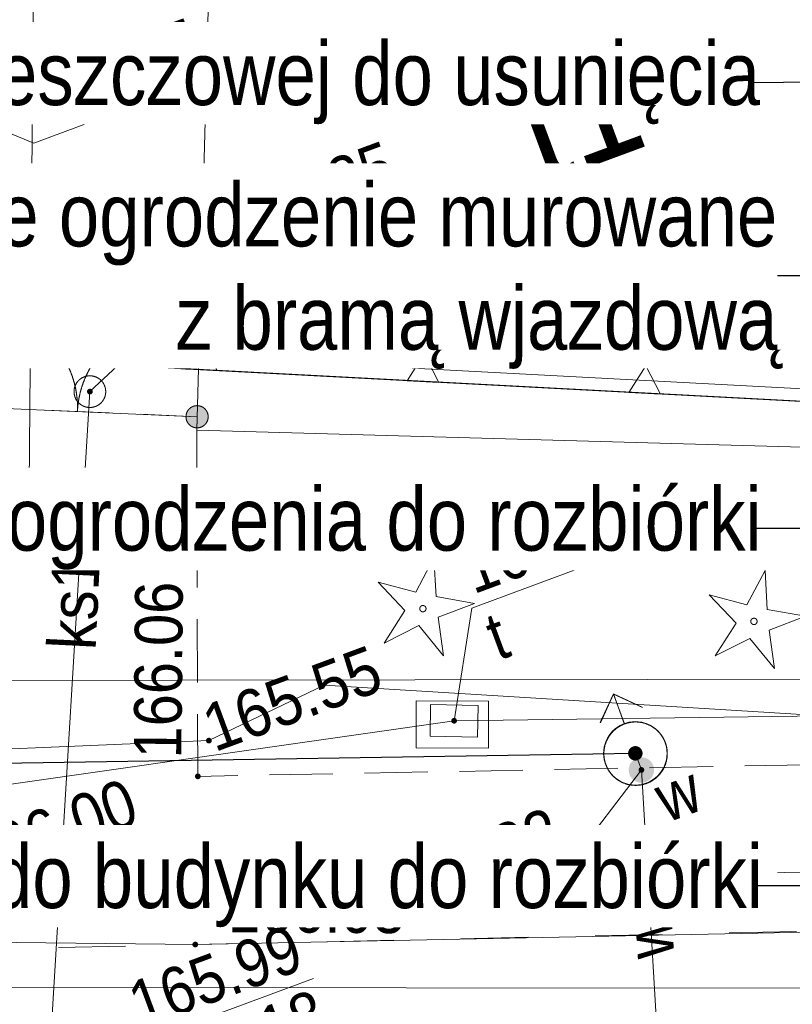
# Model space of a CAD drawing. Header units: millimetres. Extents: x -1155795 to 240441, y -422828 to 463730.
# Tile 16 of 66: x -43816 to -31629, y -19238 to -3702. Entities that reach past the tile are written whole.
import ezdxf
from ezdxf.xclip import XClip

# ---------------------------------------------------------------- set-up
doc = ezdxf.new("R2010")
doc.units = ezdxf.units.MM
doc.header["$MEASUREMENT"] = 0
doc.header["$XCLIPFRAME"] = 0
for name, pattern in [('Dashed', [2116.666667, 1058.333333, -1058.333333]), ('Dashed 1_500', [1000, 500, -500]), ('Wipeout_Contour', [1000, 0, -1000])]:
    doc.linetypes.add(name, pattern=pattern)
for name, color, linetype in [('00 PZT MAPA', 7, 'Continuous'), ('Sycow_7_KTOK - Brama', 7, 'Continuous'), ('Sycow_7_RTPW02 - Punkt wysokościowy sztuczny', 7, 'Continuous'), ('Sycow_7_SUPS01_K - Punkt o określonej wysokości urządzenia', 7, 'Continuous'), ('Sycow_7_SUPS01_T - Punkt o określonej wysokości urządzenia', 7, 'Continuous'), ('Sycow_7_SUPS01_W - Punkt o określonej wysokości urządzenia', 7, 'Continuous'), ('Sycow_7_SUUS22_T - Właz prostokątny', 7, 'Continuous'), ('Sycow_7_SUUS25_W - Zasuwa lub zawór', 7, 'Continuous')]:
    doc.layers.add(name, color=color, linetype=linetype)
for name, color, linetype, lineweight in [('0_Nr_pióra__27', 7, 'Continuous', 25), ('Annotation - Label_Nr_pióra__46', 7, 'Continuous', 15), ('Annotation - Label_Nr_pióra__85', 7, 'Continuous', 13), ('Nowe_0_Nr_pióra__27', 7, 'Continuous', 25), ('Nowe_Annotation - Label_Nr_pióra__46', 7, 'Continuous', 15), ('Nowe_Annotation - Label_Nr_pióra__85', 7, 'Continuous', 13), ('Sycow_7_218-kontur użytku gruntowego_Nr_pióra__3', 3, 'Continuous', 18), ('Sycow_7_219-działka ewidencyjna_Nr_pióra__7', 7, 'Continuous', 18), ('Sycow_7_312-budynek ewidencyjny_Nr_pióra__7', 7, 'Continuous', 18), ('Sycow_7_312-oznaczenie budynku ewidencyjnego-Atr124_Nr_pióra__7', 7, 'Continuous', 18), ('Sycow_7_312-oznaczenie budynku ewidencyjnego_Nr_pióra__7', 7, 'Continuous', 18), ('Sycow_7_@Wywiad_Nr_pióra__30', 30, 'Continuous', 18), ('Sycow_7_@Wywiad_Nr_pióra__34', 34, 'Continuous', 18), ('Sycow_7_@Wywiad_Nr_pióra__5', 5, 'Continuous', 18), ('Sycow_7_@Wywiad_Nr_pióra__7', 7, 'Continuous', 18), ('Sycow_7_hydrant (punkt)_Nr_pióra__7', 7, 'Continuous', 18), ('Sycow_7_KTKR - Krawężnik_Nr_pióra__7', 7, 'Continuous', 18), ('Sycow_7_KTOK - Brama_Nr_pióra__7', 7, 'Continuous', 18), ('Sycow_7_OBOP01 - Drzewo iglaste_Nr_pióra__96', 96, 'Continuous', 18), ('Sycow_7_przewód elektroenergetyczny (linia)_Nr_pióra__1', 1, 'Continuous', 18), ('Sycow_7_przewód kanalizacyjny (linia)-Atr1_Nr_pióra__34', 34, 'Continuous', 18), ('Sycow_7_przewód wodociągowy (linia)-Atr1_Nr_pióra__5', 5, 'Continuous', 18), ('Sycow_7_punkt o określonej wysokości (sieć elektroenergetyczna)-Atr3_Nr_pióra__1', 1, 'Continuous', 18), ('Sycow_7_punkt o określonej wysokości (sieć elektroenergetyczna)_Nr_pióra__1', 1, 'Continuous', 18), ('Sycow_7_punkt o określonej wysokości (sieć kanalizacyjna)-Atr2_Nr_pióra__34', 34, 'Continuous', 18), ('Sycow_7_punkt o określonej wysokości (sieć kanalizacyjna)-Atr2_Nr_pióra__7', 7, 'Continuous', 18), ('Sycow_7_PZT_NLZ - Nieprzekraczalna linia zabudowy_Nr_pióra__7', 7, 'Continuous', 18), ('Sycow_7_RTPW02_O - Punkt wysokościowy sztuczny_Nr_pióra__7', 7, 'Continuous', 18), ('Sycow_7_SUBP02_T - Komora podziemna - przewód telekomunikacyjny_Nr_pióra__30', 30, 'Continuous', 18), ('Sycow_7_SUPS01_K - Punkt o określonej wysokości urządzenia_Nr_pióra__7', 7, 'Continuous', 18), ('Sycow_7_SUPS01_K_O - Punkt o określonej wysokości urządzenia - rzędna dołu_Nr_pióra__36', 36, 'Continuous', 18), ('Sycow_7_SUPS01_K_O - Punkt o określonej wysokości urządzenia - rzędna góry_Nr_pióra__36', 36, 'Continuous', 18), ('Sycow_7_SUPS01_T - Punkt o określonej wysokości urządzenia_Nr_pióra__7', 7, 'Continuous', 18), ('Sycow_7_SUPS01_T_O - Punkt o określonej wysokości urządzenia - rzędna góry_Nr_pióra__30', 30, 'Continuous', 18), ('Sycow_7_SUPS01_W - Punkt o określonej wysokości urządzenia_Nr_pióra__7', 7, 'Continuous', 18), ('Sycow_7_SUPS01_W_O - Punkt o określonej wysokości urządzenia - rzędna góry_Nr_pióra__5', 5, 'Continuous', 18), ('Sycow_7_SUUS15_K - Studzienka - przewód kanalizacyjny_Nr_pióra__36', 36, 'Continuous', 18), ('Sycow_7_SUUS15_K - Studzienka okrągła - przewód kanalizacyjny_Nr_pióra__36', 36, 'Continuous', 18), ('Sycow_7_SUUS22_T - Właz - opis_Nr_pióra__7', 7, 'Continuous', 18), ('Sycow_7_SUUS22_T - Właz prostokątny_Nr_pióra__7', 7, 'Continuous', 18), ('Sycow_7_SUUS25_W - Zasuwa lub zawór - opis_Nr_pióra__7', 7, 'Continuous', 18)]:
    doc.layers.add(name, color=color, linetype=linetype, lineweight=lineweight)
for name, color, linetype, lineweight, true_color in [('0_Nr_pióra__58', 7, 'Continuous', 13, 0xdf0000), ('0_Nr_pióra__99', 7, 'Continuous', 0, 0xaad2ff), ('Sycow_7_PZT_RT - Linia rozgraniczająca_Nr_pióra__252', 7, 'Continuous', 18, 0x929292)]:
    doc.layers.add(name, color=color, linetype=linetype, lineweight=lineweight, true_color=true_color)
doc.styles.add('STYL_AUTOMATYCZNY_12', font='Arial Narrow.ttf')
doc.styles.add('STYL_AUTOMATYCZNY_5', font='txt', dxfattribs={"width": 0.9})
doc.styles.add('STYL_AUTOMATYCZNY_6', font='txt', dxfattribs={"width": 0.87})
doc.styles.add('STYL_AUTOMATYCZNY_8', font='txt', dxfattribs={"width": 0.903})
doc.styles.add('STYL_AUTOMATYCZNY_9', font='txt', dxfattribs={"width": 0.79})
doc.linetypes.add('nieprzekraczalna linia zabudowy', pattern='A,0,[3,-2. PZT (5)1.Shx,S=39.68254,R=0,X=0,Y=0.425],-5000,0', length=5000)
doc.dimstyles.new('STYL_AUTOMATYCZNY__1', dxfattribs={"dimtxt": 0.18, "dimasz": 456, "dimexe": 0.18, "dimexo": 0.0625, "dimgap": 0, "dimtad": 0, "dimtih": 1, "dimtoh": 1, "dimdec": 4, "dimzin": 0, "dimdsep": 46, "dimcen": 0.09, "dimadec": 0, "dimazin": 0, "dimtfac": 1, "dimtdec": 4, "dimtmove": 0, "dimatfit": 3, "dimldrblk": 'ARROWHEAD_11', "dimfxl": 0, "dimtolj": 1, "dimtzin": 0, "dimarcsym": 0})

# ---------------------------------------------------------------- blocks, each defined once
blk = doc.blocks.new('Rysunek_1_7', base_point=(14567, -19307))
at = {"layer": 'Sycow_7_KTOK - Brama', "linetype": 'Continuous', "lineweight": 0, "true_color": 0x000000}
blk.add_hatch(color=178, dxfattribs=at).paths.add_polyline_path([(-40854, -9906, 1), (-41183, -10027, 1)])
at = {"layer": 'Sycow_7_punkt o określonej wysokości (sieć elektroenergetyczna)_Nr_pióra__1', "linetype": 'Continuous', "lineweight": 18}
blk.add_hatch(color=1, dxfattribs=at).paths.add_polyline_path([(-40789, -15062, 1), (-40874, -15093, 1)])
at = {"layer": 'Sycow_7_RTPW02 - Punkt wysokościowy sztuczny', "linetype": 'Continuous', "lineweight": 0, "true_color": 0x000000}
for points in [[(-40964, -15625, 1), (-41048, -15657, 1)], [(-41005, -18279, 1), (-41089, -18310, 1)]]:
    blk.add_hatch(color=178, dxfattribs=at).paths.add_polyline_path(points)
at = {"layer": 'Sycow_7_SUPS01_K - Punkt o określonej wysokości urządzenia', "linetype": 'Continuous', "lineweight": 0, "true_color": 0x000000}
blk.add_hatch(color=178, dxfattribs=at).paths.add_polyline_path([(-42666, -9555, 1), (-42751, -9586, 1)])
at = {"layer": 'Sycow_7_SUPS01_W - Punkt o określonej wysokości urządzenia', "linetype": 'Continuous', "lineweight": 0, "true_color": 0x000000}
blk.add_hatch(color=178, dxfattribs=at).paths.add_polyline_path([(-33967, -15525, 1), (-34052, -15556, 1)])
at = {"layer": 'Sycow_7_SUUS25_W - Zasuwa lub zawór', "linetype": 'Continuous', "lineweight": 0, "true_color": 0x000000}
blk.add_hatch(color=178, dxfattribs=at).paths.add_polyline_path([(-33822, -15471, 1), (-34197, -15610, 1)])
at = {"layer": 'Sycow_7_218-kontur użytku gruntowego_Nr_pióra__3', "color": 3, "linetype": 'Continuous', "lineweight": 18}
for p, q in [((-42946, -9121), (-43446, -9095)), ((-43446, -9095), (-42946, -9121)), ((-41948, -9174), (-42447, -9148)), ((-42447, -9148), (-41948, -9174)), ((-40949, -9227), (-41448, -9200)), ((-41448, -9200), (-40949, -9227)), ((-39950, -9280), (-40450, -9253)), ((-40450, -9253), (-39950, -9280)), ((-38952, -9332), (-39451, -9306)), ((-39451, -9306), (-38952, -9332)), ((-37953, -9385), (-38453, -9359)), ((-38453, -9359), (-37953, -9385)), ((-36955, -9438), (-37454, -9412)), ((-37454, -9412), (-36955, -9438)), ((-35956, -9491), (-36455, -9465)), ((-36455, -9465), (-35956, -9491)), ((-34957, -9544), (-35457, -9517)), ((-35457, -9517), (-34957, -9544)), ((-33959, -9597), (-34458, -9570)), ((-34458, -9570), (-33959, -9597)), ((-32960, -9649), (-33460, -9623)), ((-33460, -9623), (-32960, -9649)), ((-31962, -9702), (-32461, -9676)), ((-32461, -9676), (-31962, -9702))]:
    blk.add_line(p, q, dxfattribs=at)
at = {"layer": 'Sycow_7_219-działka ewidencyjna_Nr_pióra__7', "color": 7, "linetype": 'Continuous', "lineweight": 18}
blk.add_line((-45290, -8997), (-19132, -10381), dxfattribs=at)
at = {"layer": 'Sycow_7_312-budynek ewidencyjny_Nr_pióra__7', "color": 7, "linetype": 'Continuous', "lineweight": 18}
for p, q in [((-41024, -10180), (-40815, -2595)), ((-30238, -10483), (-41024, -10180))]:
    blk.add_line(p, q, dxfattribs=at)
at = {"layer": 'Sycow_7_@Wywiad_Nr_pióra__34', "color": 34, "linetype": 'Continuous', "lineweight": 18}
for p, q in [((-43494, -22547), (-42709, -9571)), ((-14749, -18994), (-45618, -18974))]:
    blk.add_line(p, q, dxfattribs=at)
at = {"layer": 'Sycow_7_@Wywiad_Nr_pióra__5', "color": 5, "linetype": 'Continuous', "lineweight": 18, "flags": 128}
blk.add_lwpolyline([(-33766, -19616), (-34009, -15540), (-34101, -15283)], dxfattribs=at)
at = {"layer": 'Sycow_7_@Wywiad_Nr_pióra__7', "color": 7, "linetype": 'Continuous', "lineweight": 18}
for p, q in [((-42405, -9907), (-43405, -9865)), ((-41018, -9967), (-41906, -9929)), ((-41024, -10180), (-41018, -9967)), ((-41021, -11160), (-41024, -10180)), ((-41016, -12660), (-41019, -11660)), ((-41011, -14160), (-41014, -13160)), ((-41006, -15641), (-41009, -14660)), ((-34379, -15514), (-35378, -15533)), ((-32879, -15485), (-33879, -15505)), ((-31379, -15457), (-32379, -15476)), ((-40377, -15629), (-41006, -15641)), ((-38878, -15600), (-39878, -15619)), ((-37378, -15572), (-38378, -15591)), ((-35878, -15543), (-36878, -15562))]:
    blk.add_line(p, q, dxfattribs=at)
at = {"layer": 'Sycow_7_hydrant (punkt)_Nr_pióra__7', "color": 7, "linetype": 'Continuous', "lineweight": 18}
for p, q in [((-34449, -14346), (-34657, -14799)), ((-34275, -14814), (-34449, -14346)), ((-34449, -14346), (-33994, -14554))]:
    blk.add_line(p, q, dxfattribs=at)
blk.add_circle((-34101, -15283), 500, dxfattribs=at)
at = {"layer": 'Sycow_7_KTKR - Krawężnik_Nr_pióra__7', "color": 7, "linetype": 'Continuous', "lineweight": 18, "flags": 128}
blk.add_lwpolyline([(-68735, -17061), (-59085, -17780), (-48117, -18216), (-41047, -18294), (-27213, -18013), (-16422, -17825), (-3560, -17510), (17409, -17028), (30449, -16793)], dxfattribs=at)
at = {"layer": 'Sycow_7_KTOK - Brama_Nr_pióra__7', "color": 7, "linetype": 'Continuous', "lineweight": 18}
blk.add_line((-44792, -9805), (-41018, -9967), dxfattribs=at)
blk.add_circle((-41018, -9967), 175, dxfattribs=at)
for centre, start, end in [((-44404, -9822), 357.5559, 57.5559), ((-41406, -9950), 117.5559, 177.5559)]:
    blk.add_arc(centre, 1500, start, end, dxfattribs=at)
at = {"layer": 'Sycow_7_OBOP01 - Drzewo iglaste_Nr_pióra__96', "color": 96, "linetype": 'Continuous', "lineweight": 18, "flags": 128}
for points in [[(-37281, -12194), (-37568, -12736), (-38160, -12577), (-37739, -13022), (-38067, -13540), (-37520, -13263), (-37133, -13739), (-37216, -13131), (-36642, -12915), (-37246, -12806)], [(-32059, -12395), (-32346, -12937), (-32939, -12778), (-32517, -13224), (-32845, -13742), (-32298, -13465), (-31911, -13940), (-31994, -13333), (-31420, -13116), (-32024, -13007)]]:
    blk.add_lwpolyline(points, close=True, dxfattribs=at)
at = {"layer": 'Sycow_7_OBOP01 - Drzewo iglaste_Nr_pióra__96', "color": 96, "linetype": 'Continuous', "lineweight": 18}
for centre in [(-37456, -12995), (-32234, -13196)]:
    blk.add_circle(centre, 50, dxfattribs=at)
at = {"layer": 'Sycow_7_przewód elektroenergetyczny (linia)_Nr_pióra__1', "color": 1, "linetype": 'Continuous', "lineweight": 18, "flags": 128}
blk.add_lwpolyline([(-40837, 4808), (-43532, 4887), (-43666, -11051), (-44557, -11179)], dxfattribs=at)
at = {"layer": 'Sycow_7_punkt o określonej wysokości (sieć kanalizacyjna)-Atr2_Nr_pióra__7', "color": 7, "linetype": 'Continuous', "lineweight": 18, "flags": 128}
blk.add_lwpolyline([(-45736, -4769), (-43595, -5649), (-40979, -4680)], dxfattribs=at)
at = {"layer": 'Sycow_7_PZT_NLZ - Nieprzekraczalna linia zabudowy_Nr_pióra__7', "color": 7, "linetype": 'Continuous', "lineweight": 18}
for p, q in [((-41074, -9220), (-44319, -9049)), ((-40824, -9233), (-41074, -9220)), ((-37579, -9405), (-40824, -9233)), ((-37329, -9418), (-37579, -9405)), ((-34084, -9590), (-37329, -9418)), ((-33834, -9603), (-34084, -9590)), ((-30589, -9775), (-33834, -9603))]:
    blk.add_line(p, q, dxfattribs=at)
at = {"layer": 'Sycow_7_PZT_NLZ - Nieprzekraczalna linia zabudowy_Nr_pióra__7', "color": 7, "linetype": 'Continuous', "lineweight": 18, "flags": 128}
for points in [[(-40699, -9240), (-41199, -9214), (-40929, -8793)], [(-37204, -9425), (-37704, -9398), (-37434, -8977)], [(-33709, -9610), (-34209, -9583), (-33939, -9162)]]:
    blk.add_lwpolyline(points, close=True, dxfattribs=at)
at = {"layer": 'Sycow_7_PZT_RT - Linia rozgraniczająca_Nr_pióra__252', "color": 252, "linetype": 'Continuous', "lineweight": 18, "true_color": 0x929292, "flags": 128}
blk.add_lwpolyline([(-83292, -11412), (-81842, -11494), (-65673, -13493), (-45598, -14248), (-45486, -8787), (-19127, -10181), (29168, -10319), (29592, 8632), (56966, 9345), (57408, -5361), (103296, -5317)], dxfattribs=at)
at = {"layer": 'Sycow_7_SUBP02_T - Komora podziemna - przewód telekomunikacyjny_Nr_pióra__30', "color": 30, "linetype": 'Continuous', "lineweight": 18, "flags": 128}
blk.add_lwpolyline([(-37560, -14452), (-36419, -14456), (-36422, -15195), (-37563, -15191)], close=True, dxfattribs=at)
at = {"layer": 'Sycow_7_SUPS01_K - Punkt o określonej wysokości urządzenia_Nr_pióra__7', "color": 7, "linetype": 'Continuous', "lineweight": 18, "flags": 128}
for points in [[(-37709, -6465), (-40462, -7484), (-42709, -9571)], [(-41781, -16523), (-44535, -17542), (-45618, -18974)], [(-39182, -18829), (-41936, -19849), (-43360, -22866)]]:
    blk.add_lwpolyline(points, dxfattribs=at)
at = {"layer": 'Sycow_7_SUPS01_W - Punkt o określonej wysokości urządzenia_Nr_pióra__7', "color": 7, "linetype": 'Continuous', "lineweight": 18, "flags": 128}
blk.add_lwpolyline([(-37858, -18001), (-35105, -16981), (-34009, -15540)], dxfattribs=at)
at = {"layer": 'Sycow_7_SUUS15_K - Studzienka okrągła - przewód kanalizacyjny_Nr_pióra__36', "color": 36, "linetype": 'Continuous', "lineweight": 18}
blk.add_circle((-42709, -9571), 250, dxfattribs=at)
at = {"layer": 'Sycow_7_312-oznaczenie budynku ewidencyjnego-Atr124_Nr_pióra__7', "color": 7, "linetype": 'Continuous', "lineweight": 18, "insert": (-35574, -6324), "char_height": 1750, "attachment_point": 7, "rotation": 20.318, "style": 'STYL_AUTOMATYCZNY_8'}
blk.add_mtext('\\A1;{\\pql;\\fArial|b0|i0|c0|p0;\\W0.903000;t1}', dxfattribs=at)
at = {"layer": 'Sycow_7_312-oznaczenie budynku ewidencyjnego_Nr_pióra__7', "color": 7, "linetype": 'Continuous', "lineweight": 18, "insert": (-35898, -8336), "char_height": 1250, "attachment_point": 7, "rotation": 20.318, "style": 'STYL_AUTOMATYCZNY_9'}
blk.add_mtext('\\A1;{\\pql;\\fArial|b0|i0|c0|p0;\\W0.790000;1286}', dxfattribs=at)
at = {"layer": 'Sycow_7_przewód kanalizacyjny (linia)-Atr1_Nr_pióra__34', "color": 34, "linetype": 'Continuous', "lineweight": 18, "insert": (-42989, -13640), "char_height": 750, "attachment_point": 4, "rotation": 87.235, "style": 'STYL_AUTOMATYCZNY_5'}
blk.add_mtext('\\A1;{\\pql;\\fArial|b0|i0|c0|p0;\\W0.900000;ks150}', dxfattribs=at)
at = {"layer": 'Sycow_7_przewód wodociągowy (linia)-Atr1_Nr_pióra__5', "color": 5, "linetype": 'Continuous', "lineweight": 18, "insert": (-33858, -18516), "char_height": 750, "attachment_point": 4, "rotation": 93.968, "style": 'STYL_AUTOMATYCZNY_5'}
blk.add_mtext('\\A1;{\\pql;\\fArial|b0|i0|c0|p0;\\W0.900000;w90}', dxfattribs=at)
at = {"layer": 'Sycow_7_punkt o określonej wysokości (sieć elektroenergetyczna)-Atr3_Nr_pióra__1', "color": 1, "linetype": 'Continuous', "lineweight": 18, "insert": (-40739, -15273), "char_height": 750, "attachment_point": 7, "rotation": 20.318, "style": 'STYL_AUTOMATYCZNY_5'}
blk.add_mtext('\\A1;{\\pql;\\fArial|b0|i0|c0|p0;\\W0.900000;165.55}', dxfattribs=at)
at = {"layer": 'Sycow_7_punkt o określonej wysokości (sieć kanalizacyjna)-Atr2_Nr_pióra__34', "color": 34, "linetype": 'Continuous', "lineweight": 18, "insert": (-43630, -5379), "char_height": 750, "attachment_point": 7, "rotation": 20.318, "style": 'STYL_AUTOMATYCZNY_5'}
blk.add_mtext('\\A1;{\\pql;\\fArial|b0|i0|c0|p0;\\W0.900000;166.07}', dxfattribs=at)
at = {"layer": 'Sycow_7_RTPW02_O - Punkt wysokościowy sztuczny_Nr_pióra__7', "color": 7, "linetype": 'Continuous', "lineweight": 18, "char_height": 750, "attachment_point": 7, "style": 'STYL_AUTOMATYCZNY_6'}
for s, insert, rotation in [('\\A1;{\\pql;\\fArial|b0|i0|c0|p0;\\W0.870000;166.06}', (-41257, -15361), 89.4954), ('\\A1;{\\pql;\\fArial|b0|i0|c0|p0;\\W0.870000;166.03}', (-40530, -18110), 359.672)]:
    blk.add_mtext(s, dxfattribs=dict(at, insert=insert, rotation=rotation))
at = {"layer": 'Sycow_7_SUPS01_K_O - Punkt o określonej wysokości urządzenia - rzędna dołu_Nr_pióra__36', "color": 36, "linetype": 'Continuous', "lineweight": 18, "char_height": 750, "attachment_point": 1, "rotation": 20.318, "style": 'STYL_AUTOMATYCZNY_6'}
for s, insert in [('\\A1;{\\pql;\\fArial|b0|i0|c0|p0;\\W0.870000;164.37}', (-40317, -7591)), ('\\A1;{\\pql;\\fArial|b0|i0|c0|p0;\\W0.870000;163.18}', (-41791, -19955))]:
    blk.add_mtext(s, dxfattribs=dict(at, insert=insert))
at = {"layer": 'Sycow_7_SUPS01_K_O - Punkt o określonej wysokości urządzenia - rzędna góry_Nr_pióra__36', "color": 36, "linetype": 'Continuous', "lineweight": 18, "char_height": 750, "attachment_point": 7, "rotation": 20.318, "style": 'STYL_AUTOMATYCZNY_6'}
for s, insert in [('\\A1;{\\pql;\\fArial|b0|i0|c0|p0;\\W0.870000;166.25}', (-40431, -7281)), ('\\A1;{\\pql;\\fArial|b0|i0|c0|p0;\\W0.870000;166.00}', (-44504, -17339)), ('\\A1;{\\pql;\\fArial|b0|i0|c0|p0;\\W0.870000;165.99}', (-41905, -19645))]:
    blk.add_mtext(s, dxfattribs=dict(at, insert=insert))
at = {"layer": 'Sycow_7_SUPS01_T_O - Punkt o określonej wysokości urządzenia - rzędna góry_Nr_pióra__30', "color": 30, "linetype": 'Continuous', "lineweight": 18, "insert": (-36655, -12781), "char_height": 750, "attachment_point": 7, "rotation": 20.318, "style": 'STYL_AUTOMATYCZNY_6'}
blk.add_mtext('\\A1;{\\pql;\\fArial|b0|i0|c0|p0;\\W0.870000;166.28}', dxfattribs=at)
at = {"layer": 'Sycow_7_SUPS01_W_O - Punkt o określonej wysokości urządzenia - rzędna góry_Nr_pióra__5', "color": 5, "linetype": 'Continuous', "lineweight": 18, "insert": (-37827, -17797), "char_height": 750, "attachment_point": 7, "rotation": 20.318, "style": 'STYL_AUTOMATYCZNY_6'}
blk.add_mtext('\\A1;{\\pql;\\fArial|b0|i0|c0|p0;\\W0.870000;166.22}', dxfattribs=at)
at = {"layer": 'Sycow_7_SUUS15_K - Studzienka - przewód kanalizacyjny_Nr_pióra__36', "color": 36, "linetype": 'Continuous', "lineweight": 18, "insert": (-42958, -8491), "char_height": 750, "attachment_point": 4, "rotation": 20.318, "style": 'STYL_AUTOMATYCZNY_6'}
blk.add_mtext('\\A1;{\\pql;\\fArial|b0|i0|c0|p0;\\W0.870000;k}', dxfattribs=at)
at = {"layer": 'Sycow_7_SUUS22_T - Właz - opis_Nr_pióra__7', "color": 7, "linetype": 'Continuous', "lineweight": 18, "insert": (-36401, -13472), "char_height": 750, "attachment_point": 4, "rotation": 20.318, "style": 'STYL_AUTOMATYCZNY_6'}
blk.add_mtext('\\A1;{\\pql;\\fArial|b0|i0|c0|p0;\\W0.870000;t}', dxfattribs=at)
at = {"layer": 'Sycow_7_SUUS25_W - Zasuwa lub zawór - opis_Nr_pióra__7', "color": 7, "linetype": 'Continuous', "lineweight": 18, "insert": (-33743, -16027), "char_height": 750, "attachment_point": 4, "rotation": 20.318, "style": 'STYL_AUTOMATYCZNY_6'}
blk.add_mtext('\\A1;{\\pql;\\fArial|b0|i0|c0|p0;\\W0.870000;w}', dxfattribs=at)
at = {"color": 254, "linetype": 'Wipeout_Contour', "lineweight": 0, "ltscale": 159216.771552}
blk.add_wipeout([(-37334, -14509), (-37343, -15009), (-36593, -15021), (-36584, -14521)], dxfattribs=at).dxf.layer = 'Sycow_7_SUUS22_T - Właz prostokątny'
at = {"layer": 'Sycow_7_SUPS01_T - Punkt o określonej wysokości urządzenia', "linetype": 'Continuous', "lineweight": 0, "true_color": 0x000000}
blk.add_hatch(color=178, dxfattribs=at).paths.add_polyline_path([(-36921, -14749, 1), (-37006, -14780, 1)])
at = {"layer": 'Sycow_7_@Wywiad_Nr_pióra__30', "color": 30, "linetype": 'Continuous', "lineweight": 18, "flags": 128}
for points in [[(61767, -14149), (43949, -15122), (42592, -15144), (28271, -15724), (-4303, -16703), (-45944, -17397)], [(-24980, -14604), (-36963, -14765), (-46530, -16132)]]:
    blk.add_lwpolyline(points, dxfattribs=at)
at = {"layer": 'Sycow_7_przewód elektroenergetyczny (linia)_Nr_pióra__1', "color": 1, "linetype": 'Continuous', "lineweight": 18, "flags": 128}
for points in [[(-85356, -12890), (-81672, -13351), (-62125, -14591), (-59177, -13051), (-51732, -13515), (-44925, -14130), (-19251, -14093), (-14162, -14416), (-4298, -13898), (-1624, -11789), (42623, -10217), (70284, -9497), (79476, -9784), (103123, -10145), (108910, -10427)], [(-85432, -12685), (-82062, -13048), (-65405, -14142), (-48917, -15416), (-40832, -15077), (-39013, -14201), (-15989, -15615), (-2798, -15358), (27076, -14854)]]:
    blk.add_lwpolyline(points, dxfattribs=at)
at = {"layer": 'Sycow_7_SUPS01_T - Punkt o określonej wysokości urządzenia_Nr_pióra__7', "color": 7, "linetype": 'Continuous', "lineweight": 18, "flags": 128}
blk.add_lwpolyline([(-33932, -11965), (-36686, -12985), (-36963, -14765)], dxfattribs=at)
at = {"layer": 'Sycow_7_SUUS22_T - Właz prostokątny_Nr_pióra__7', "color": 7, "linetype": 'Continuous', "lineweight": 18}
for p, q in [((-37334, -14509), (-37343, -15009)), ((-36584, -14521), (-37334, -14509)), ((-36593, -15021), (-36584, -14521)), ((-37343, -15009), (-36593, -15021))]:
    blk.add_line(p, q, dxfattribs=at)
blk = doc.blocks.new('ARROWHEAD_11')
at = {"color": 0, "linetype": 'Continuous', "lineweight": 0}
blk.add_line((0, 0), (-1, 0), dxfattribs=at)
at = {"color": 0, "linetype": 'Continuous', "lineweight": 0, "const_width": 0.25, "flags": 128}
blk.add_lwpolyline([(-0.125, 0, 1), (0.125, 0, 1)], format="xyb", close=True, dxfattribs=at)

msp = doc.modelspace()

# ---------------------------------------------------------------- block references
at = {"layer": '00 PZT MAPA', "color": 7, "linetype": 'Continuous', "lineweight": 15}
ref = msp.add_blockref('Rysunek_1_7', (14567, -19307), dxfattribs=at)
XClip(ref).set_block_clipping_path([(-38444.7789564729, -141413.2871562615), (134317.2398628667, -77444.9644498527), (67578.7707096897, 102798.5088210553), (-105183.2481096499, 38830.1861146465)])

# ---------------------------------------------------------------- next in the draw order: linework, layer by layer
at = {"layer": '0_Nr_pióra__27', "color": 7, "linetype": 'nieprzekraczalna linia zabudowy', "lineweight": 25}
msp.add_line((-45294, -8992), (-19136, -10376), dxfattribs=at)
at = {"layer": '0_Nr_pióra__58', "color": 12, "linetype": 'Dashed', "lineweight": 13, "true_color": 0xdf0000}
msp.add_line((-45320, -18388), (57456, -16156), dxfattribs=at)
at = {"layer": '0_Nr_pióra__99', "color": 141, "linetype": 'Continuous', "lineweight": 0, "true_color": 0xaad2ff}
for points in [[(-34279, -14809), (-34452, -14341), (-34661, -14794)], [(-34452, -14341), (-33998, -14549)]]:
    msp.add_lwpolyline(points, dxfattribs=at)
at = {"layer": '0_Nr_pióra__99', "color": 141, "linetype": 'Dashed 1_500', "lineweight": 0, "true_color": 0xaad2ff}
for centre, radius in [((88699, -12696), 150000), ((-56052, -28118), 150000), ((-34105, -15278), 75000)]:
    msp.add_circle(centre, radius, dxfattribs=at)
at = {"layer": '0_Nr_pióra__99', "color": 141, "linetype": 'Continuous', "lineweight": 0, "true_color": 0xaad2ff}
msp.add_circle((-34105, -15278), 500, dxfattribs=at)
at = {"layer": 'Nowe_0_Nr_pióra__27', "color": 7, "linetype": 'Continuous', "lineweight": 25}
msp.add_lwpolyline([(-45294, -8992), (-19136, -10376), (-19339, 8029), (29784, 8442), (56768, 9145), (58005, 59199)], dxfattribs=at)

# ---------------------------------------------------------------- next in the draw order: texts
at = {"layer": 'Annotation - Label_Nr_pióra__46', "color": 7, "linetype": 'Continuous', "lineweight": 15, "insert": (-58987, -15436), "char_height": 1000, "attachment_point": 4, "style": 'STYL_AUTOMATYCZNY_12'}
msp.add_mtext('\\A1;{\\pql;\\fArial Narrow|b0|i0|c0|p0;\\W1.000000;istniejący hydrant zewnętrzny}', dxfattribs=at)

# ---------------------------------------------------------------- next in the draw order: leaders
at = {"layer": 'Annotation - Label_Nr_pióra__85', "color": 7, "linetype": 'Continuous', "lineweight": 13, "annotation_type": 0, "has_hookline": 1, "hookline_direction": 1, "text_width": 14874}
msp.add_leader([(-34105, -15278), (-44114, -15436)], dimstyle='STYL_AUTOMATYCZNY__1', dxfattribs=at)

# ---------------------------------------------------------------- next in the draw order: wipeouts: each hides what was drawn before it
at = {"color": 7, "linetype": 'Wipeout_Contour', "lineweight": 15, "ltscale": 180490.624286}
msp.add_wipeout([(-57864, -3737), (-31865, -3737), (-31865, -5354), (-57864, -5354)], dxfattribs=at).dxf.layer = 'Annotation - Label_Nr_pióra__46'
at = {"color": 7, "linetype": 'Wipeout_Contour', "lineweight": 15, "ltscale": 184476.786188}
msp.add_wipeout([(-53297, -16407), (-31865, -16407), (-31865, -18024), (-53297, -18024)], dxfattribs=at).dxf.layer = 'Annotation - Label_Nr_pióra__46'
at = {"color": 7, "linetype": 'Wipeout_Contour', "lineweight": 15, "ltscale": 167823.794372}
msp.add_wipeout([(-50527, -5970), (-31865, -5970), (-31865, -9205), (-50527, -9205)], dxfattribs=at).dxf.layer = 'Nowe_Annotation - Label_Nr_pióra__46'
at = {"color": 7, "linetype": 'Wipeout_Contour', "lineweight": 15, "ltscale": 180691.935405}
msp.add_wipeout([(-55226, -10773), (-31865, -10773), (-31865, -12391), (-55226, -12391)], dxfattribs=at).dxf.layer = 'Nowe_Annotation - Label_Nr_pióra__46'

# ---------------------------------------------------------------- next in the draw order: texts
at = {"layer": 'Annotation - Label_Nr_pióra__46', "color": 7, "linetype": 'Continuous', "lineweight": 15, "char_height": 1000, "attachment_point": 4, "style": 'STYL_AUTOMATYCZNY_12'}
for s, insert in [('\\A1;{\\pql;\\fArial Narrow|b0|i0|c0|p0;\\W1.000000;istniejąca sieć kanalizacji deszczowej do usunięcia}', (-57864, -4701)), ('\\A1;{\\pql;\\fArial Narrow|b0|i0|c0|p0;\\W1.000000;istniejące schody do budynku do rozbiórki}', (-53297, -17371))]:
    msp.add_mtext(s, dxfattribs=dict(at, insert=insert))
at = {"layer": 'Nowe_Annotation - Label_Nr_pióra__46', "color": 7, "linetype": 'Continuous', "lineweight": 15, "insert": (-31865, -7746), "char_height": 1000, "attachment_point": 6, "line_spacing_factor": 0.978619, "style": 'STYL_AUTOMATYCZNY_12'}
msp.add_mtext('\\A1;{\\pqr;\\fArial Narrow|b0|i0|c0|p0;\\W1.000000;projektowane ogrodzenie murowane\\P\\pqr;\\fArial Narrow|b0|i0|c0|p0;\\W1.000000;z bramą wjazdową }', dxfattribs=at)
at = {"layer": 'Nowe_Annotation - Label_Nr_pióra__46', "color": 7, "linetype": 'Continuous', "lineweight": 15, "insert": (-55226, -11731), "char_height": 1000, "attachment_point": 4, "style": 'STYL_AUTOMATYCZNY_12'}
msp.add_mtext('\\A1;{\\pql;\\fArial Narrow|b0|i0|c0|p0;\\W1.000000;fragment istniejącego ogrodzenia do rozbiórki}', dxfattribs=at)

# ---------------------------------------------------------------- next in the draw order: leaders
at = {"layer": 'Annotation - Label_Nr_pióra__85', "color": 7, "linetype": 'Continuous', "lineweight": 13, "annotation_type": 0, "has_hookline": 1, "hookline_direction": 1}
for points, text_width in [([(-21400, -4545), (-32261, -4701)], 25604), ([(-7395, -12458), (-7395, -21265), (-32264, -21265)], 22061), ([(7258, -13689), (7258, -24419), (-32131, -24419)], 16658), ([(-8619, -14904), (-8592, -17371), (-32243, -17371)], 21054)]:
    msp.add_leader(points, dimstyle='STYL_AUTOMATYCZNY__1', dxfattribs=dict(at, text_width=text_width))
at = {"layer": 'Nowe_Annotation - Label_Nr_pióra__85', "color": 7, "linetype": 'Continuous', "lineweight": 13, "annotation_type": 0, "has_hookline": 1, "hookline_direction": 1}
for points, text_width in [([(-21026, -10540), (-21026, -7746), (-31865, -7746)], 18344), ([(-22286, -11830), (-30245, -11731), (-32196, -11731)], 23031)]:
    msp.add_leader(points, dimstyle='STYL_AUTOMATYCZNY__1', dxfattribs=dict(at, text_width=text_width))

doc.saveas('drawing.dxf')
